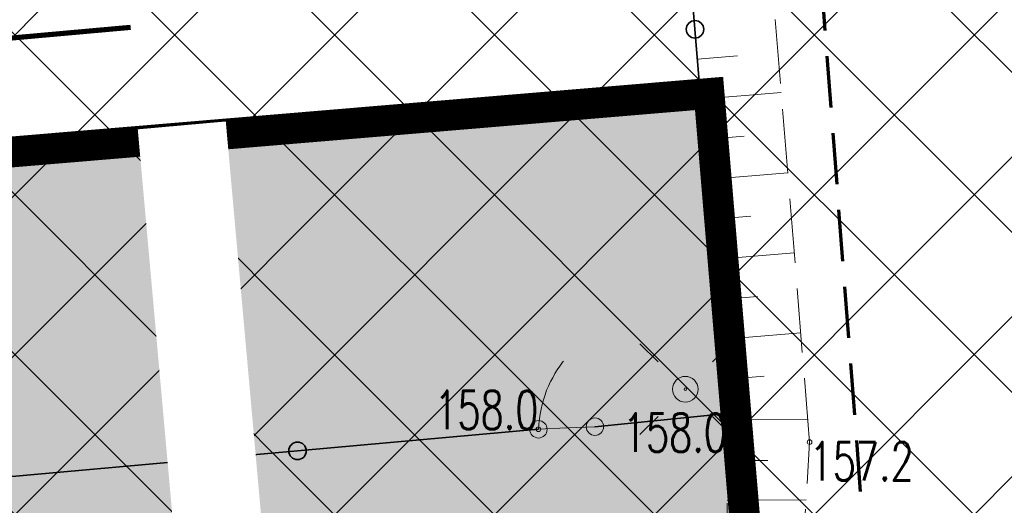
# Model space of a CAD drawing. Header units: feet. Extents: x 7493042 to 7493387, y 5986509 to 5986725.
# Tile 42 of 73: x 7493215.35 to 7493234.52, y 5986665.05 to 5986674.5. Entities that reach past the tile are written whole.
import ezdxf
from ezdxf.enums import TextEntityAlignment as Align

# ---------------------------------------------------------------- set-up
doc = ezdxf.new("R2010")
doc.units = ezdxf.units.FT
doc.header["$MEASUREMENT"] = 0
for name, pattern in [('1_1', [0]), ('1_OTRK', [1.75, 1.25, -0.5]), ('1_OTRKG', [1.75, 1.25, -0.5]), ('2', [1.5, 1, -0.5]), ('HIDDEN2', [4.7625, 3.175, -1.5875])]:
    doc.linetypes.add(name, pattern=pattern)
doc.layers.get('0').update_dxf_attribs({"color": 250, "linetype": 'CONTINUOUS', "lineweight": 100})
for name, color, linetype, lineweight in [('_k_kreskowanie', 250, 'CONTINUOUS', 5), ('_k_widok', 7, 'CONTINUOUS', 18), ('_k_wymiar', 7, 'CONTINUOUS', 13), ('_k_zarys', 7, 'HIDDEN2', 20), ('_k_ściany', 7, 'CONTINUOUS', 35), ('OTO_L_0', 7, 'CONTINUOUS', 35), ('OTO_L_2', 7, 'CONTINUOUS', 18), ('OTR_L_1', 7, '1_OTRK', 18), ('OTR_T_1', 7, 'CONTINUOUS', 18), ('SUE_T_3', 7, 'CONTINUOUS', 18)]:
    doc.layers.add(name, color=color, linetype=linetype, lineweight=lineweight)
doc.layers.add('_k_niewidoczna', color=72, linetype='CONTINUOUS', lineweight=9, plot=False)
doc.layers.add('ZASIEG_L_0', color=7, linetype='2', lineweight=70, true_color=0x2cd341)
doc.styles.add('GENERATED_STYLE_1', font='MS Gothic.ttf')
doc.styles.get("Standard").update_dxf_attribs({"font": 'Simplex.SHX', "width": 0.75})

# ---------------------------------------------------------------- blocks, each defined once
blk = doc.blocks.new('2_OTRN')
at = {"linetype": 'Continuous'}
blk.add_circle((0, 0), 0.045, dxfattribs=at)
blk = doc.blocks.new('4_SUEO_W')
at = {"linetype": 'Continuous'}
for p, q in [((-0.53035, 0.53035), (-0.8839, 0.8839)), ((0.53035, 0.53035), (0.8839, 0.8839)), ((-0.53035, -0.53035), (-0.8839, -0.8839)), ((0.53035, -0.53035), (0.8839, -0.8839))]:
    blk.add_line(p, q, dxfattribs=at)
blk.add_circle((0, 0), 0.025, dxfattribs=at)
blk = doc.blocks.new('4_SUPP')
at = {"linetype": 'Continuous'}
blk.add_circle((0, 0), 0.25, dxfattribs=at)
blk = doc.blocks.new('42221')
at = {"layer": '_k_niewidoczna', "color": 1, "lineweight": 20, "insert": (-3.507, -0.137), "char_height": 0.24, "width": 11.63444, "attachment_point": 1, "line_spacing_factor": 1.55, "style": 'GENERATED_STYLE_1', "bg_fill": 2}
blk.add_mtext('\\A1;{\\f@MS Gothic|b0|i0|c238|p49;\\C256;\\P\\pi-0.24,l0.24,t0.24,1.2;^I^I42221\\P\\pi-0.96,l0.96,t0.96,1.2;^I}', dxfattribs=at)
blk = doc.blocks.new('PZ')
at = {"layer": '_k_zarys', "ltscale": 0.25, "const_width": 0.1}
blk.add_lwpolyline([(-5, 10), (-10, 10, 0.414196), (-20, 0.001), (-20, -8, 0.414218), (-10, -18), (-4.951, -18)], format="xyb", dxfattribs=at)
at = {"layer": '_k_wymiar', "xscale": -1, "rotation": 270}
blk.add_blockref('42221', (-3.302, -0.237), dxfattribs=at)
blk = doc.blocks.new('dz_89')
at = {"layer": '_k_widok', "true_color": 0x727430, "transparency": 33554483}
h = blk.add_hatch(color=67, dxfattribs=at)
h.dxf.hatch_style = 1
edge = h.paths.add_edge_path()
edge.add_line((12.709, 26.381), (7.709, 26.381))
edge.add_line((7.709, 26.381), (7.709, 37.781))
edge.add_line((7.709, 37.781), (6.37, 37.781))
edge.add_line((6.37, 37.781), (5.616, 14.495))
edge.add_line((5.616, 14.495), (18.804, 14.912))
edge.add_line((18.804, 14.912), (15.543, 18.687))
edge.add_arc((24.359, 26.303), 11.65, 180.0006, 220.8202, ccw=False)
edge.add_line((12.709, 26.303), (12.709, 26.381))
h.paths.add_polyline_path([(40.369, 42.128), (6.46, 40.548), (6.37, 37.781), (20.179, 37.781), (20.179, 39.051), (40.389, 39.051)])
h.paths.add_polyline_path([(40.389, 27.151), (32.289, 27.151), (32.289, 24.751), (31.129, 24.751), (31.129, 22.415), (31.249, 22.415), (31.249, 18.795), (31.129, 18.795), (31.129, 17.375), (37.401, 17.375)], flags=16)
edge = h.paths.add_edge_path()
edge.add_line((28.969, 24.751), (18.202, 24.751))
edge.add_arc((24.359, 26.303), 6.35, 194.1472, 220.8203)
edge.add_line((19.554, 22.152), (19.677, 22.009))
edge.add_line((19.677, 22.009), (22.761, 18.727))
edge.add_arc((26.929, 24.475), 7.1, 234.0549, 270)
edge.add_line((26.929, 17.375), (28.969, 17.375))
edge.add_line((28.969, 17.375), (28.969, 18.795))
edge.add_line((28.969, 18.795), (28.849, 18.795))
edge.add_line((28.849, 18.795), (28.849, 22.415))
edge.add_line((28.849, 22.415), (28.969, 22.415))
edge.add_line((28.969, 22.415), (28.969, 24.751))
edge = h.paths.add_edge_path()
edge.add_arc((13.998, 10.761), 6.35, 359.926, 400.8197)
edge.add_line((18.804, 14.912), (5.61, 14.495))
edge.add_line((5.61, 14.495), (5.006, -5.566))
edge.add_line((5.006, -5.566), (4.942, -30.191))
edge.add_line((4.942, -30.191), (-10.953, -30.011))
edge.add_line((-10.953, -30.011), (-7.98, -62.864))
edge.add_line((-7.98, -62.864), (26.627, -58.205))
edge.add_line((26.627, -58.205), (32.591, -54.964))
edge.add_line((32.591, -54.964), (40.396, -43.595))
edge.add_line((40.396, -43.595), (36.092, -43.967))
edge.add_line((36.092, -43.967), (27.134, -44.825))
edge.add_line((27.134, -44.825), (21.407, -45.456))
edge.add_line((21.407, -45.456), (21.762, -48.257))
edge.add_line((21.762, -48.257), (13.384, -49.23))
edge.add_line((13.384, -49.23), (13.211, -47.695))
edge.add_line((13.211, -47.695), (7.145, -48.465))
edge.add_line((7.145, -48.465), (4.159, -45.613))
edge.add_line((4.159, -45.613), (3.796, -42.437))
edge.add_line((3.796, -42.437), (5.607, -40.023))
edge.add_line((5.607, -40.023), (4.509, -31.21))
edge.add_line((4.509, -31.21), (7.406, -30.84))
edge.add_line((7.406, -30.84), (7.354, -25.591))
edge.add_line((7.354, -25.591), (13.524, -24.896))
edge.add_line((13.524, -24.896), (20.147, -24.109))
edge.add_line((20.147, -24.109), (20.309, -19.732))
edge.add_line((20.309, -19.732), (20.348, 10.753))
edge = h.paths.add_edge_path(flags=16)
edge.add_line((13.019, -13.439), (8.44, -13.339))
edge.add_line((8.44, -13.339), (8.266, -8.384))
edge.add_line((8.266, -8.384), (6.892, -8.398))
edge.add_line((6.892, -8.398), (6.955, 13.775))
edge.add_line((6.955, 13.775), (18.002, 13.775))
edge.add_line((18.002, 13.775), (17.98, -3.657))
edge.add_line((17.98, -3.657), (18.836, -3.658))
edge.add_line((18.836, -3.658), (18.835, -5.039))
edge.add_line((18.835, -5.039), (17.978, -5.038))
edge.add_line((17.978, -5.038), (17.974, -8.28))
edge.add_line((17.974, -8.28), (19.777, -8.507))
edge.add_line((19.777, -8.507), (19.728, -11.447))
edge.add_line((19.728, -11.447), (18.066, -11.465))
edge.add_line((18.066, -11.465), (18.025, -13.375))
edge.add_line((18.025, -13.375), (18.318, -13.481))
edge.add_line((18.318, -13.481), (18.314, -14.581))
edge.add_line((18.314, -14.581), (20.316, -14.583))
edge.add_line((20.316, -14.583), (20.313, -16.583))
edge.add_line((20.313, -16.583), (18.311, -16.581))
edge.add_line((18.311, -16.581), (18.302, -17.48))
edge.add_line((18.302, -17.48), (14.302, -17.464))
edge.add_line((14.302, -17.464), (14.318, -13.464))
edge.add_line((14.318, -13.464), (13.019, -13.439))
edge = h.paths.add_edge_path()
edge.add_line((70.705, -22.957), (71.447, -22.857))
edge.add_line((71.447, -22.857), (69.849, 11.458))
edge.add_line((69.849, 11.458), (26.862, 9.456))
edge.add_arc((32.742, 5.475), 7.1, 145.8996, 179.926)
edge.add_line((25.642, 5.484), (25.628, -5.239))
edge.add_line((25.628, -5.239), (25.607, -21.17))
edge.add_line((25.607, -21.17), (27.3, -23.259))
edge.add_line((27.3, -23.259), (27.123, -23.279))
edge.add_line((27.123, -23.279), (27.717, -26.056))
edge.add_line((27.717, -26.056), (29.537, -27.826))
edge.add_line((29.537, -27.826), (29.603, -27.828))
edge.add_line((29.603, -27.828), (36.526, -27.133))
edge.add_line((36.526, -27.133), (36.263, -25.09))
edge.add_line((36.263, -25.09), (36.078, -24.663))
edge.add_line((36.078, -24.663), (35.156, -23.368))
edge.add_line((35.156, -23.368), (35.004, -22.591))
edge.add_line((35.004, -22.591), (39.106, -22.112))
edge.add_line((39.106, -22.112), (39.204, -22.948))
edge.add_line((39.204, -22.948), (38.265, -25.074))
edge.add_line((38.265, -25.074), (38.502, -26.896))
edge.add_line((38.502, -26.896), (39.514, -26.795))
edge.add_line((39.514, -26.795), (41.058, -26.64))
edge.add_line((41.058, -26.64), (43.632, -26.383))
edge.add_line((43.632, -26.383), (44.919, -26.255))
edge.add_line((44.919, -26.255), (47.492, -25.997))
edge.add_line((47.492, -25.997), (49.958, -25.731))
edge.add_line((49.958, -25.731), (52.312, -25.456))
edge.add_line((52.312, -25.456), (58.197, -24.769))
edge.add_line((58.197, -24.769), (59.374, -24.632))
edge.add_line((59.374, -24.632), (60.551, -24.494))
edge.add_line((60.551, -24.494), (60.21, -21.286))
edge.add_line((60.21, -21.286), (62.11, -21.056))
edge.add_line((62.11, -21.056), (62.426, -24.13))
edge.add_line((62.426, -24.13), (64.212, -25.367))
edge.add_line((64.212, -25.367), (70.909, -24.475))
edge.add_line((70.909, -24.475), (70.705, -22.957))
h.paths.add_polyline_path([(43.909, 33.171), (43.409, 33.171)], flags=17)
h.paths.add_polyline_path([(51.809, 33.171), (52.309, 33.171), (52.258, 33.171)], flags=17)
h.paths.add_polyline_path([(51.609, 31.971), (51.109, 31.971)], flags=17)
h.paths.add_polyline_path([(50.409, 31.971), (50.909, 31.971)], flags=17)
h.paths.add_polyline_path([(49.709, 31.971), (50.209, 31.971)], flags=17)
h.paths.add_polyline_path([(49.509, 33.171), (49.009, 34.888)], flags=17)
h.paths.add_polyline_path([(48.309, 31.971), (48.809, 31.971)], flags=17)
h.paths.add_polyline_path([(48.109, 31.971), (47.609, 31.971)], flags=17)
h.paths.add_polyline_path([(47.409, 31.971), (46.909, 31.971)], flags=17)
h.paths.add_polyline_path([(46.209, 33.171), (46.709, 33.171)], flags=17)
h.paths.add_polyline_path([(46.009, 31.971), (45.509, 31.971)], flags=17)
h.paths.add_polyline_path([(45.309, 31.971), (44.809, 31.971)], flags=17)
h.paths.add_polyline_path([(44.609, 31.971), (44.109, 31.971)], flags=17)
h.paths.add_polyline_path([(53.102, 26.899), (52.684, 34.888), (62.67, 35.411), (63.088, 27.421)], flags=16)
edge = h.paths.add_edge_path()
edge.add_line((42.969, 26.899), (42.969, 27.831))
edge.add_line((42.969, 27.831), (40.389, 27.831))
edge.add_line((40.389, 27.831), (40.389, 27.171))
edge.add_line((40.389, 27.171), (37.401, 17.375))
edge.add_line((37.401, 17.375), (37.401, 12.575))
edge.add_line((37.401, 12.575), (32.742, 12.575))
edge.add_arc((32.742, 5.475), 7.1, 90, 145.8996)
edge.add_line((26.862, 9.456), (69.849, 11.458))
edge.add_line((69.849, 11.458), (68.36, 43.432))
edge.add_line((68.36, 43.432), (40.369, 42.128))
edge.add_line((40.369, 42.128), (40.389, 39.051))
edge.add_line((40.389, 39.051), (40.389, 36.791))
edge.add_line((40.389, 36.791), (42.989, 36.791))
edge.add_line((42.989, 36.791), (42.989, 34.888))
edge.add_line((42.989, 34.888), (52.684, 34.888))
edge.add_line((52.684, 34.888), (53.102, 26.899))
edge.add_line((53.102, 26.899), (42.969, 26.899))
at = {"layer": '_k_zarys', "color": 1, "ltscale": 0.7, "const_width": 0.6}
blk.add_lwpolyline([(6.603, 40.543), (6.603, 40.543), (68.502, 43.426), (72.464, -41.627), (50.081, -44.586), (41.261, -42.547), (32.734, -54.97), (26.769, -58.21), (-7.837, -62.869), (-10.81, -30.016), (5.084, -30.196), (5.148, -5.572), (5.752, 14.49), (6.603, 40.543), (6.603, 40.543)], dxfattribs=at)
at = {"layer": '_k_widok', "rotation": 2.995343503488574}
blk.add_blockref('PZ', (62.812, 35.405), dxfattribs=at)
blk = doc.blocks.new('st_arch')
at = {"layer": '_k_kreskowanie'}
h = blk.add_hatch(dxfattribs=at)
h.set_pattern_fill('ANSI37', color=251, scale=1.5)
h.paths.add_polyline_path([(-3.6519, -0.1649, 0.183131), (-4.9309, 1.7327), (-7.9999, 1.4512), (-7.2815, -6.544, 0.100443), (-5.455, -6.3739, 0.230992), (-3.6213, -4.32, 0.103815)])

msp = doc.modelspace()

# ---------------------------------------------------------------- linework, layer by layer
at = {"layer": 'OTO_L_0'}
for p, q in [((7493228.498, 5986674.314), (7493227.998, 5986680.309)), ((7493229.12, 5986666.84), (7493228.498, 5986674.314)), ((7493226.55, 5986666.58), (7493229.12, 5986666.84)), ((7493220.76, 5986666.11), (7493225.45, 5986666.53)), ((7493213.29, 5986665.44), (7493220.76, 5986666.11))]:
    msp.add_line(p, q, dxfattribs=at)
for centre in [(7493228.498, 5986674.314), (7493220.76, 5986666.11)]:
    msp.add_circle(centre, 0.17, dxfattribs=at)
at = {"layer": 'OTO_L_2'}
for p, q in [((7493225.864, 5986667.76), (7493225.92, 5986667.833)), ((7493225.92, 5986667.833), (7493225.941, 5986667.854)), ((7493225.728, 5986667.534), (7493225.768, 5986667.616)), ((7493225.768, 5986667.616), (7493225.816, 5986667.688)), ((7493225.816, 5986667.688), (7493225.864, 5986667.76)), ((7493225.647, 5986667.37), (7493225.687, 5986667.462)), ((7493225.687, 5986667.462), (7493225.728, 5986667.534)), ((7493225.581, 5986667.197), (7493225.607, 5986667.288)), ((7493225.607, 5986667.288), (7493225.647, 5986667.37)), ((7493225.506, 5986666.923), (7493225.524, 5986667.014)), ((7493225.524, 5986667.014), (7493225.549, 5986667.105)), ((7493225.549, 5986667.105), (7493225.581, 5986667.197)), ((7493225.47, 5986666.731), (7493225.481, 5986666.822)), ((7493225.481, 5986666.822), (7493225.506, 5986666.923)), ((7493225.45, 5986666.53), (7493225.46, 5986666.631)), ((7493225.46, 5986666.631), (7493225.47, 5986666.731)), ((7493225.45, 5986666.53), (7493226, 5986666.555)), ((7493226, 5986666.555), (7493226.55, 5986666.58))]:
    msp.add_line(p, q, dxfattribs=at)
for centre in [(7493225.45, 5986666.53), (7493226.55, 5986666.58)]:
    msp.add_circle(centre, 0.17, dxfattribs=at)
at = {"layer": 'OTR_L_1', "linetype": '1_OTRKG'}
for p, q in [((7493227, 5986692.3), (7493229.12, 5986666.84)), ((7493229.12, 5986666.84), (7493229.13, 5986663.69))]:
    msp.add_line(p, q, dxfattribs=at)
at = {"layer": 'OTR_L_1', "linetype": '1_OTRK'}
for p, q in [((7493230.73, 5986666.28), (7493229.52, 5986681.12)), ((7493230.57, 5986663.73), (7493230.73, 5986666.28))]:
    msp.add_line(p, q, dxfattribs=at)
at = {"layer": 'OTR_L_1', "linetype": '1_1'}
for p, q in [((7493228.546, 5986673.735), (7493229.329, 5986673.801)), ((7493228.611, 5986672.953), (7493230.175, 5986673.083)), ((7493228.676, 5986672.172), (7493229.458, 5986672.237)), ((7493228.741, 5986671.391), (7493230.303, 5986671.521)), ((7493228.806, 5986670.611), (7493229.586, 5986670.676)), ((7493228.871, 5986669.831), (7493230.43, 5986669.961)), ((7493228.936, 5986669.052), (7493229.715, 5986669.117)), ((7493229.001, 5986668.274), (7493230.557, 5986668.404)), ((7493229.065, 5986667.497), (7493229.843, 5986667.562)), ((7493229.12, 5986666.712), (7493230.694, 5986666.717)), ((7493229.123, 5986665.92), (7493229.915, 5986665.922)), ((7493229.125, 5986665.153), (7493230.66, 5986665.158))]:
    msp.add_line(p, q, dxfattribs=at)
at = {"layer": 'ZASIEG_L_0', "linetype": '2'}
msp.add_line((7493238.489, 5986577.075), (7493230.511, 5986681.114), dxfattribs=at)

# ---------------------------------------------------------------- block references
at = {"layer": '_k_ściany', "color": 4, "xscale": 11.74033149, "yscale": 11.74033149, "zscale": 11.74033149, "rotation": 270}
msp.add_blockref('st_arch', (7493229.552, 5986601.525), dxfattribs=at)
at = {"layer": 'OTR_T_1'}
for p in [(7493229.12, 5986666.84), (7493225.45, 5986666.53), (7493230.73, 5986666.28)]:
    msp.add_blockref('2_OTRN', p, dxfattribs=at)
at = {"layer": 'SUE_T_3'}
for name in ['4_SUEO_W', '4_SUPP']:
    msp.add_blockref(name, (7493228.31, 5986667.31), dxfattribs=at)

# ---------------------------------------------------------------- texts
at = {"layer": 'OTR_T_1', "lineweight": 9, "width": 0.7}
msp.add_text('158.0', height=0.75, dxfattribs=at).set_placement((7493225.45, 5986666.53), align=Align.RIGHT)
msp.add_text('158.0', height=0.75, dxfattribs=at).set_placement((7493229.12, 5986666.84), align=Align.TOP_RIGHT)
msp.add_text('157.2', height=0.75, dxfattribs=at).set_placement((7493230.73, 5986666.28), align=Align.TOP_LEFT)

# ---------------------------------------------------------------- next in the draw order: block references
at = {"layer": '_k_ściany', "rotation": 2.126854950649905}
msp.add_blockref('dz_89', (7493161.929, 5986627.127), dxfattribs=at)

doc.saveas('drawing.dxf')
